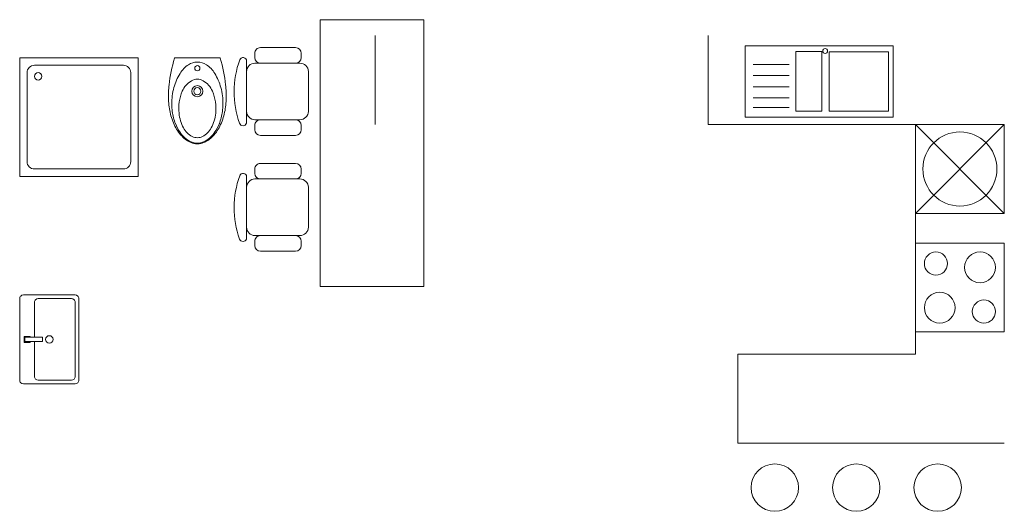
# Model space of a CAD drawing. Header units: millimetres. Extents: x 25686 to 158540, y -33439 to 84825.
# Tile 14 of 23: x 26007 to 32657, y -23706 to -20388. Entities that reach past the tile are written whole.
import ezdxf

# ---------------------------------------------------------------- set-up
doc = ezdxf.new("R2010")
doc.units = ezdxf.units.MM
doc.header["$LTSCALE"] = 400
doc.layers.add('N_nábytek', color=7, linetype='Continuous', lineweight=13)
doc.layers.add('N_zařizovací předměty', color=7, linetype='Continuous', lineweight=13)

# ---------------------------------------------------------------- blocks, each defined once
blk = doc.blocks.new('sporák 600 x 600')
for p, q in [((0, 0), (600, 0)), ((0, -600), (0, 0)), ((600, 0), (600, -600)), ((600, -600), (0, -600))]:
    blk.add_line(p, q)
for centre, radius in [((164, -164), 104), ((462, -138), 78), ((436, -436), 104), ((138, -462), 78)]:
    blk.add_circle(centre, radius)
blk = doc.blocks.new('D2')
for p, q in [((-53525.1, 9304.9), (-53281.8, 9304.9)), ((-53525.1, 9230), (-53281.8, 9230)), ((-53525.1, 9155), (-53281.8, 9155)), ((-53525.1, 9079), (-53281.8, 9079)), ((-53525.1, 9013.7), (-53281.8, 9013.7))]:
    blk.add_line(p, q)
for points in [[(-54227.8, 9429.9), (-53227.8, 9429.9), (-53227.8, 8949.9), (-54227.8, 8949.9)], [(-54194.9, 8989.9), (-53794.9, 8989.9), (-53794.9, 9389.9), (-54194.9, 9389.9)], [(-53745, 8989.9), (-53569.2, 8989.9), (-53569.2, 9392.5), (-53745, 9392.5)]]:
    blk.add_lwpolyline(points, close=True)
blk.add_circle((-53768.2, 9396.4), 16.5)
blk = doc.blocks.new('Zař_myčka')
blk.add_lwpolyline([(0, 600), (0, 0), (600, 0), (600, 600)], close=True)
for points in [[(0, 600), (600, 0)], [(600, 600), (0, 0)]]:
    blk.add_lwpolyline(points)
blk.add_circle((300, 300), 250)
blk = doc.blocks.new('A$C0BE674CB')
blk.add_line((-150.592724, 0), (150.592724, 0))
for centre, radius in [((-0.000015, -69.792725), 17.5), ((0.013214, -225.145218), 37.5), ((0.013214, -225.145218), 24)]:
    blk.add_circle(centre, radius)
for centre, radius, start, end in [((-150.592747, -4), 4, 89.9852599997, 163.163498), ((-0.000015, -141.108673), 111.985252, 57.1394809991, 90.0000759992), ((-38.25827, -200.336365), 182.494919, 31.5552829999, 57.1394809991), ((-791.895573, -289.012238), 988.640137, 6.2498699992, 16.8248749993), ((-191.542118, -294.472382), 362.376892, 15.0042569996, 31.5553740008), ((35.54599, -284.333954), 149.405289, 119.906661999, 156.7666240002), ((-0.000015, -222.534195), 78.11203, 90, 119.906661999), ((-0.000015, -222.534195), 78.11203, 60.093338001, 90), ((-35.546021, -284.333954), 149.405289, 23.2333759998, 60.093338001), ((-520.29279, -259.264405), 715.413086, 358.1969679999, 6.2498699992), ((-169.67754, -341.915284), 295.374023, 353.8547900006, 23.23349), ((-246.82349, -309.289276), 419.609497, 359.5397489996, 15.0042649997), ((-230.799412, -309.41803), 403.5849, 352.4776540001, 359.5397489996), ((-277.253987, -266.912293), 472.253998, 346.2259289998, 358.1977310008), ((-153.260212, -343.682923), 278.861816, 332.3949969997, 353.8547900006), ((-210.403385, -283.300446), 403.42392, 332.2023390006, 346.2259060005), ((-178.213001, -316.362122), 350.542023, 338.4063799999, 352.4776460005), ((-113.051106, -342.15326), 280.46167, 324.2046809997, 338.9079900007), ((24.889042, -410.808167), 134, 207.6050609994, 243.6271099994), ((-0.013245, -460.979798), 78, 270, 296.3728959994), ((-53.054817, -385.416535), 206.493668, 307.5571400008, 325.0084800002), ((-73.15435, -355.656739), 248.270081, 310.8612060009, 332.2022550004), ((-0.000015, -481.597138), 98.548065, 270, 283.3984169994), ((-0.000015, -477.756806), 98.373566, 270.0000739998, 287.0153729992), ((-13.600356, -424.501892), 157.240784, 283.3984189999, 310.8612060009), ((-11.864981, -438.985474), 138.919754, 287.0153749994, 308.1805950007)]:
    blk.add_arc(centre, radius, start, end)
at = {"extrusion": (0, 0, -1)}
for centre, radius, start, end in [((-791.895565, -289.012238), 988.640137, 6.2498699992, 16.8248749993), ((-38.25824, -200.336365), 182.494919, 31.5552829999, 57.1394770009), ((0.000015, -141.108673), 111.985252, 57.1394770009, 90.0000639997), ((-150.592708, -4), 4, 90.0003440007, 163.1746519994), ((-191.54208, -294.472382), 362.376892, 15.0043719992, 31.5555040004), ((-520.292782, -259.264405), 715.413086, 358.1969679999, 6.2498699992), ((-246.823452, -309.289276), 419.609497, 359.5398480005, 15.0043719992), ((-169.677501, -341.915284), 295.374023, 353.8549040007, 23.2335890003), ((-277.253963, -266.912293), 472.253998, 346.2251510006, 358.1969679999), ((-230.799373, -309.41803), 403.5849, 352.4777760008, 359.5398480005), ((-210.403347, -283.300446), 403.42392, 332.2024770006, 346.2260279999), ((-178.212963, -316.362122), 350.542023, 338.4065090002, 352.4777760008), ((-153.260174, -343.682923), 278.861816, 332.3951570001, 353.8549040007), ((-113.051067, -342.15326), 280.46167, 324.2048720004, 338.908164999), ((-73.154323, -355.656739), 248.270081, 310.8609919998, 332.2020419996), ((-53.05479, -385.416535), 206.493668, 307.5569150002, 325.0082629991), ((-0.013214, -460.979798), 78, 270, 296.3729099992), ((24.889073, -410.808167), 134, 207.605064, 243.627106), ((-13.600326, -424.501892), 157.240784, 283.3983459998, 310.8611600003), ((-11.864948, -438.985474), 138.919754, 287.0154879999, 308.1806949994), ((0.000015, -477.756806), 98.373566, 270.0000759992, 287.015381), ((0.000015, -481.597138), 98.548065, 270, 283.3984070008)]:
    blk.add_arc(centre, radius, start, end, dxfattribs=at)
blk = doc.blocks.new('UMYVADLO_PULT_600X400')
blk.add_lwpolyline([(300, 25), (300, 375, 0.414214), (275, 400), (-275, 400, 0.414214), (-300, 375), (-300, 25, 0.414214), (-275, 0), (275, 0, 0.414214)], format="xyb", close=True)
blk.add_lwpolyline([(15, 100), (250, 100, 0.414214), (275, 125), (275, 350, 0.414214), (250, 375), (-250, 375, 0.414214), (-275, 350), (-275, 125, 0.414214), (-250, 100), (-15, 100)], format="xyb")
blk.add_lwpolyline([(-15, 155), (-15, 35), (15, 35), (15, 155)], close=True)
blk.add_lwpolyline([(-15, 70), (-20, 70), (-20, 30), (20, 30), (20, 70), (15, 70)])
blk.add_circle((0, 200), 25)
blk = doc.blocks.new('*U16')
at = {"color": 0}
blk.add_lwpolyline([(0, 0), (800, 0), (800, 800), (0, 800)], close=True, dxfattribs=at)
blk.add_lwpolyline([(100, 50), (700, 50, 0.414214), (750, 100), (750, 700, 0.414214), (700, 750), (100, 750, 0.414214), (50, 700), (50, 100, 0.414214)], format="xyb", close=True, dxfattribs=at)
blk.add_circle((125, 125), 25, dxfattribs=at)
blk = doc.blocks.new('pracovní stůl dabl')
for p, q in [((2207, 3123), (1731, 3123)), ((1656, 3048), (1656, 2989)), ((2283, 2989), (2283, 3048)), ((2394, 2961), (2394, 2800)), ((1559, 2800), (1559, 2262)), ((1731, 2913), (1672, 2913)), ((1731, 2913), (2207, 2913)), ((2280, 2913), (2207, 2913)), ((2394, 2800), (2394, 2262)), ((2394, 2262), (2394, 2149)), ((1672, 2149), (1731, 2149)), ((2207, 2149), (1731, 2149)), ((2207, 2149), (2280, 2149)), ((2394, 2149), (2394, 2121)), ((1656, 2074), (1656, 2015)), ((2283, 2015), (2283, 2074)), ((1731, 1939), (2207, 1939)), ((1656, 1485), (1656, 1426)), ((2207, 1561), (1731, 1561)), ((2283, 1426), (2283, 1485)), ((1731, 1351), (1672, 1351)), ((1731, 1351), (2207, 1351)), ((2280, 1351), (2207, 1351)), ((2394, 1398), (2394, 1237)), ((1559, 1237), (1559, 700)), ((2394, 1237), (2394, 700)), ((2394, 700), (2394, 587)), ((1672, 587), (1731, 587)), ((2207, 587), (1731, 587)), ((2207, 587), (2280, 587)), ((2394, 587), (2394, 558)), ((1656, 511), (1656, 452)), ((2283, 452), (2283, 511)), ((1731, 377), (2207, 377))]:
    blk.add_line(p, q)
blk.add_lwpolyline([(0, 0), (1400, 0), (1400, 3600), (0, 3600)], close=True)
for centre, radius, start, end in [((1731, 3048), 75.6, 90, 180), ((2207, 3048), 75.6, 0, 90), ((1731, 2989), 75.6, 180, 270), ((2207, 2989), 75.6, 270, 0), ((2441, 2943), 50.2, 20.0456, 159.9544), ((1323, 2536), 1239, 339.6389, 20.0456), ((1672, 2800), 113, 90, 180), ((2280, 2800), 113, 0, 90), ((1672, 2262), 113, 180, 270), ((2280, 2262), 113, 270, 0), ((1731, 2074), 75.6, 90, 180), ((2207, 2074), 75.6, 0, 90), ((1731, 2015), 75.6, 180, 270), ((2207, 2015), 75.6, 270, 0), ((2441, 2121), 47.4, 180, 339.6389), ((1731, 1485), 75.6, 90, 180), ((2207, 1485), 75.6, 0, 90), ((1672, 1237), 113, 90, 180), ((1731, 1426), 75.6, 180, 270), ((2207, 1426), 75.6, 270, 0), ((2280, 1237), 113, 0, 90), ((2441, 1381), 50.2, 20.0456, 159.9544), ((1323, 973), 1239, 339.6389, 20.0456), ((1672, 700), 113, 180, 270), ((2280, 700), 113, 270, 0), ((1731, 511), 75.6, 90, 180), ((2207, 511), 75.6, 0, 90), ((2441, 558), 47.4, 180, 339.6389), ((1731, 452), 75.6, 180, 270), ((2207, 452), 75.6, 270, 0)]:
    blk.add_arc(centre, radius, start, end)

msp = doc.modelspace()

# ---------------------------------------------------------------- linework, layer by layer
at = {"layer": 'N_nábytek'}
for points in [[(28407, -21095.6), (28407, -20495.6)], [(32657, -23245.6), (30857, -23245.6), (30857, -22645.6), (32057, -22645.6), (32057, -21095.6), (30657, -21095.6), (30657, -20495.6)]]:
    msp.add_lwpolyline(points, dxfattribs=at)
for centre in [(31107, -23545.6), (31657, -23545.6), (32207, -23545.6)]:
    msp.add_circle(centre, 160, dxfattribs=at)

# ---------------------------------------------------------------- block references
at = {"layer": 'N_nábytek', "xscale": 0.5, "yscale": 0.5, "zscale": 0.5, "rotation": 180}
msp.add_blockref('pracovní stůl dabl', (28736, -20388.4), dxfattribs=at)
at = {"layer": 'N_nábytek', "rotation": 90}
msp.add_blockref('Zař_myčka', (32657, -21695.6), dxfattribs=at)
at = {"layer": 'N_zařizovací předměty', "xscale": -1}
msp.add_blockref('D2', (-22320.8, -29995.6), dxfattribs=at)
at = {"layer": 'N_zařizovací předměty', "rotation": 270}
msp.add_blockref('*U16', (26007, -20645.6), dxfattribs=at)
at = {"layer": 'N_zařizovací předměty', "xscale": -1}
for name, p, rotation in [('A$C0BE674CB', (27207, -20645.6), 359.9999999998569), ('sporák 600 x 600', (32657, -21895.6), 359.9999999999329), ('UMYVADLO_PULT_600X400', (26007, -22545.6), 269.9999999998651)]:
    msp.add_blockref(name, p, dxfattribs=dict(at, rotation=rotation))

doc.saveas('drawing.dxf')
